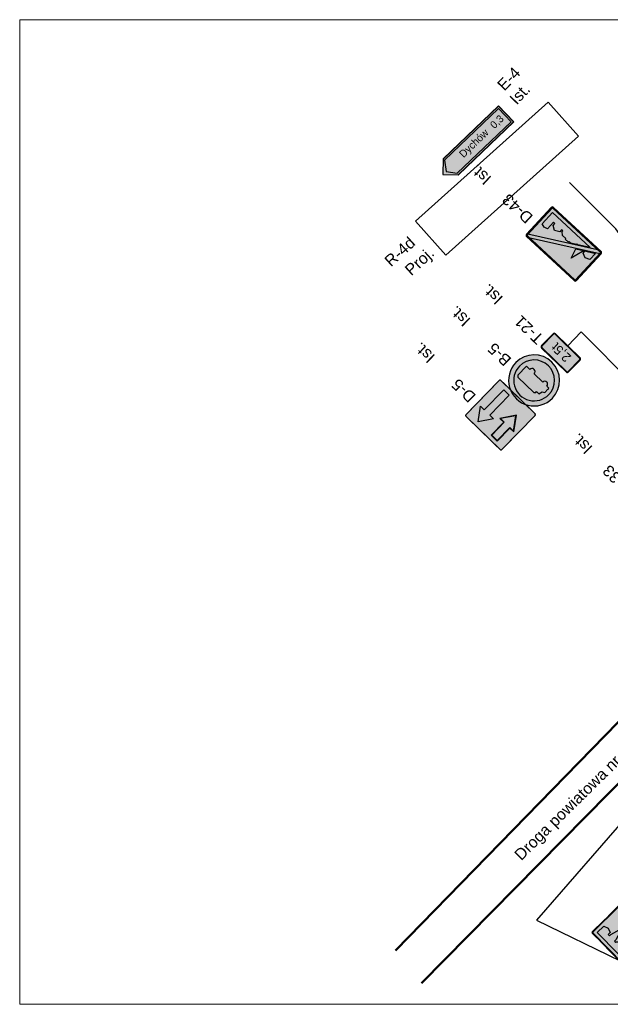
# Model space of a CAD drawing. Header units: millimetres. Extents: x -32728 to 3439, y -21222 to 1675.
# Tile 35 of 49: x 2559 to 2611, y 1479 to 1566. Entities that reach past the tile are written whole.
import ezdxf
from ezdxf import colors
from ezdxf.entities.mleader import LeaderData, LeaderLine
from ezdxf.enums import TextEntityAlignment as Align
from ezdxf.math import Vec2, Vec3

# ---------------------------------------------------------------- set-up
doc = ezdxf.new("R2010")
doc.units = ezdxf.units.MM
doc.linetypes.add('2', pattern=[1.5, 1, -0.5])
doc.layers.add('0  podklady', color=250, linetype='Continuous', lineweight=5, plot=False)
doc.layers.add('10 znaki pionowe istniejące', color=251, linetype='Continuous', lineweight=15)
doc.layers.add('10 znaki pionowe projektowane', color=1, linetype='Continuous', lineweight=15)
doc.layers.add('2 krawedz jezdni', color=7, linetype='2', lineweight=50, true_color=0x000000)
doc.layers.add('4 wymiary', color=7, linetype='Continuous', lineweight=15, true_color=0x000000)
for name, color, linetype, true_color in [('ZWTraffic_Grey_0_0_0', 7, 'Continuous', 0x000000), ('ZWTraffic_Grey_0_148_66', 7, 'Continuous', 0x5e5e5e), ('ZWTraffic_Grey_1', 7, 'Continuous', 0x4c4c4c), ('ZWTraffic_Grey_255_0_0', 7, 'Continuous', 0x4c4c4c), ('ZWTraffic_Grey_255_255_255', 7, 'Continuous', 0xffffff), ('ZWTraffic_Grey_5', 7, 'Continuous', 0x1d1d1d)]:
    doc.layers.add(name, color=color, linetype=linetype, true_color=true_color)
doc.styles.add('Drogowy', font='Drogowa.ttf')
doc.styles.add('plan', font='arial.ttf', dxfattribs={"height": 1})
doc.styles.get("Standard").update_dxf_attribs({"font": 'arial.ttf'})
picture_1 = doc.add_image_def('image29.png', size_in_pixel=(1907, 901))
picture_2 = doc.add_image_def('image108.png', size_in_pixel=(2967, 756))

# ---------------------------------------------------------------- blocks, each defined once
blk = doc.blocks.new('P_Opis_Pionowe')
for tag, p in [('Symbol', (0, 0)), ('Stan', (5, 0))]:
    blk.add_attdef(tag, p, '', height=1)
at = {"flags": 1}
for tag, p in [('Wielkość', (0, -1.2)), ('Odblaskowość', (0, -2.4)), ('Aktywny', (0, -3.6)), ('Ilość', (0, -4.8)), ('Dodatkowe', (0, -6)), ('Kilometraż', (0, -7.2)), ('NrDrogi', (0, -8.4))]:
    blk.add_attdef(tag, p, '', height=1, dxfattribs=at)
blk = doc.blocks.new('D-42_')
at = {"layer": 'ZWTraffic_Grey_0_0_0'}
h = blk.add_hatch(color=256, dxfattribs=at)
h.paths.add_polyline_path([(-590, 30), (-590, 670, -0.414214), (-570, 690), (570, 690, -0.414214), (590, 670), (590, 30, -0.414214), (570, 10), (-570, 10, -0.414214)])
h.paths.add_polyline_path([(-580, 30), (-580, 670, -0.414214), (-570, 680), (570, 680, -0.414214), (580, 670), (580, 30, -0.414214), (570, 20), (-570, 20, -0.414214)], flags=16)
h.paths.add_polyline_path([(-520, 80), (520, 80), (520, 352), (456, 368), (392, 352), (392, 192), (360, 192), (360, 240), (280, 288), (200, 240), (200, 192), (168, 192), (168, 208), (120, 256), (40, 256), (40, 272), (-40, 272), (-40, 256), (-120, 256), (-168, 208), (-168, 192), (-200, 192), (-200, 224), (-264, 448), (-328, 224), (-328, 192), (-360, 192), (-360, 240), (-440, 272), (-520, 240)], flags=0)
h = blk.add_hatch(color=256, dxfattribs=at)
h.dxf.hatch_style = 1
h.paths.add_polyline_path([(-520, 80), (520, 80), (520, 352), (456, 368), (392, 352), (392, 192), (360, 192), (360, 240), (280, 288), (200, 240), (200, 192), (168, 192), (168, 208), (120, 256), (40, 256), (40, 272), (-40, 272), (-40, 256), (-120, 256), (-168, 208), (-168, 192), (-200, 192), (-200, 224), (-264, 448), (-328, 224), (-328, 192), (-360, 192), (-360, 240), (-440, 272), (-520, 240)])
at = {"layer": 'ZWTraffic_Grey_255_255_255'}
h = blk.add_hatch(color=256, dxfattribs=at)
h.paths.add_polyline_path([(-600, 30), (-600, 670, -0.414214), (-570, 700), (570, 700, -0.414214), (600, 670), (600, 30, -0.414214), (570, 0), (-570, 0, -0.414214)])
h.paths.add_polyline_path([(-590, 30), (-590, 670, -0.414214), (-570, 690), (570, 690, -0.414214), (590, 670), (590, 30, -0.414214), (570, 10), (-570, 10, -0.414214)], flags=16)
h.paths.add_polyline_path([(-580, 30), (-580, 670, -0.414214), (-570, 680), (570, 680, -0.414214), (580, 670), (580, 30, -0.414214), (570, 20), (-570, 20, -0.414214)], flags=0)
h.paths.add_polyline_path([(-580, 30), (-580, 670, -0.414214), (-570, 680), (570, 680, -0.414214), (580, 670), (580, 30, -0.414214), (570, 20), (-570, 20, -0.414214)], flags=0)
h.paths.add_polyline_path([(-520, 80), (520, 80), (520, 352), (456, 368), (392, 352), (392, 192), (360, 192), (360, 240), (280, 288), (200, 240), (200, 192), (168, 192), (168, 208), (120, 256), (40, 256), (40, 272), (-40, 272), (-40, 256), (-120, 256), (-168, 208), (-168, 192), (-200, 192), (-200, 224), (-264, 448), (-328, 224), (-328, 192), (-360, 192), (-360, 240), (-440, 272), (-520, 240)], flags=0)
h.paths.add_polyline_path([(-520, 80), (520, 80), (520, 352), (456, 368), (392, 352), (392, 192), (360, 192), (360, 240), (280, 288), (200, 240), (200, 192), (168, 192), (168, 208), (120, 256), (40, 256), (40, 272), (-40, 272), (-40, 256), (-120, 256), (-168, 208), (-168, 192), (-200, 192), (-200, 224), (-264, 448), (-328, 224), (-328, 192), (-360, 192), (-360, 240), (-440, 272), (-520, 240)], flags=0)
h = blk.add_hatch(color=256, dxfattribs=at)
h.paths.add_polyline_path([(-580, 30), (-580, 670, -0.414214), (-570, 680), (570, 680, -0.414214), (580, 670), (580, 30, -0.414214), (570, 20), (-570, 20, -0.414214)])
h.paths.add_polyline_path([(-520, 80), (520, 80), (520, 352), (456, 368), (392, 352), (392, 192), (360, 192), (360, 240), (280, 288), (200, 240), (200, 192), (168, 192), (168, 208), (120, 256), (40, 256), (40, 272), (-40, 272), (-40, 256), (-120, 256), (-168, 208), (-168, 192), (-200, 192), (-200, 224), (-264, 448), (-328, 224), (-328, 192), (-360, 192), (-360, 240), (-440, 272), (-520, 240)], flags=16)
at = {"layer": 'ZWTraffic_Grey_0_0_0', "const_width": 2}
blk.add_lwpolyline([(-570, 700, 0.414214), (-600, 670), (-600, 30, 0.414214), (-570, 0), (570, 0, 0.414214), (600, 30), (600, 670, 0.414214), (570, 700)], format="xyb", close=True, dxfattribs=at)
at = {"layer": 'ZWTraffic_Grey_0_0_0'}
for points in [[(-590, 670), (-590, 30, 0.414214), (-570, 10), (570, 10, 0.414214), (590, 30), (590, 670, 0.414214), (570, 690), (-570, 690, 0.414214)], [(-580, 30, 0.414214), (-570, 20), (570, 20, 0.414214), (580, 30), (580, 670, 0.414214), (570, 680), (-570, 680, 0.414214), (-580, 670)]]:
    blk.add_lwpolyline(points, format="xyb", close=True, dxfattribs=at)
blk.add_lwpolyline([(-520, 80), (-520, 240), (-440, 272), (-360, 240), (-360, 192), (-328, 192), (-328, 224), (-264, 448), (-200, 224), (-200, 192), (-168, 192), (-168, 208), (-120, 256), (-40, 256), (-40, 272), (40, 272), (40, 256), (120, 256), (168, 208), (168, 192), (200, 192), (200, 240), (280, 288), (360, 240), (360, 192), (392, 192), (392, 352), (456, 368), (520, 352), (520, 80)], close=True, dxfattribs=at)
blk = doc.blocks.new('T-21_')
at = {"layer": 'ZWTraffic_Grey_0_0_0'}
h = blk.add_hatch(color=256, dxfattribs=at)
h.paths.add_polyline_path([(-332.5, 30), (-332.5, 320, -0.4142136), (-302.5, 350), (302.5, 350, -0.4142136), (332.5, 320), (332.5, 30, -0.4142136), (302.5, 0), (-302.5, 0, -0.4142136)])
h.paths.add_polyline_path([(-322.5, 30), (-322.5, 320, -0.4142136), (-302.5, 340), (302.5, 340, -0.4142136), (322.5, 320), (322.5, 30, -0.4142136), (302.5, 10), (-302.5, 10, -0.4142136)], flags=16)
at = {"layer": 'ZWTraffic_Grey_255_255_255'}
blk.add_hatch(color=256, dxfattribs=at).paths.add_polyline_path([(-322.5, 30), (-322.5, 320, -0.4142136), (-302.5, 340), (302.5, 340, -0.4142136), (322.5, 320), (322.5, 30, -0.4142136), (302.5, 10), (-302.5, 10, -0.4142136)])
at = {"layer": 'ZWTraffic_Grey_0_0_0'}
for points in [[(-302.5, 0), (302.5, 0, 0.4142136), (332.5, 30), (332.5, 320, 0.4142136), (302.5, 350), (-302.5, 350, 0.4142136), (-332.5, 320), (-332.5, 30, 0.4142136)], [(-302.5, 10), (302.5, 10, 0.4142136), (322.5, 30), (322.5, 320, 0.4142136), (302.5, 340), (-302.5, 340, 0.4142136), (-322.5, 320), (-322.5, 30, 0.4142136), (-302.5, 10)]]:
    blk.add_lwpolyline(points, format="xyb", close=True, dxfattribs=at)
at = {"layer": 'ZWTraffic_Grey_0_0_0', "style": 'Drogowy'}
blk.add_attdef('100m', text='', height=164, dxfattribs=at).set_placement((0, 84), align=Align.CENTER)
blk = doc.blocks.new('B-5_')
at = {"layer": 'ZWTraffic_Grey_0_0_0'}
h = blk.add_hatch(color=256, dxfattribs=at)
h.dxf.hatch_style = 1
h.paths.add_polyline_path([(-292, 444), (-292, 433), (-281, 433), (-281, 416), (-231, 416, 1), (-129, 416), (79, 416, 1), (191, 416), (270, 416), (270, 635), (248, 658), (-146, 658), (-169, 635), (-169, 612), (-226, 612), (-241, 545), (-281, 522), (-281, 444)])
h.paths.add_polyline_path([(-226, 545), (-219, 579), (-169, 579), (-169, 545)], flags=16)
at = {"layer": 'ZWTraffic_Grey_1'}
h = blk.add_hatch(color=256, dxfattribs=at)
h.dxf.hatch_style = 1
h.paths.add_polyline_path([(-450, 500, 1), (450, 500, 1)])
h.paths.add_polyline_path([(-360, 500, 1), (360, 500, 1)], flags=16)
h.paths.add_polyline_path([(-292, 433), (-292, 444), (-281, 444), (-281, 522), (-241, 545), (-226, 612), (-169, 612), (-169, 635), (-146, 658), (248, 658), (270, 635), (270, 416), (191, 416, -1), (79, 416), (-129, 416, -1), (-231, 416), (-281, 416), (-281, 433)], flags=0)
h.paths.add_polyline_path([(-226, 545), (-219, 579), (-169, 579), (-169, 545)], flags=0)
at = {"layer": 'ZWTraffic_Grey_255_255_255'}
h = blk.add_hatch(color=256, dxfattribs=at)
h.paths.add_polyline_path([(-360, 500, 1), (360, 500, 1)])
h.paths.add_polyline_path([(-292, 433), (-292, 444), (-281, 444), (-281, 522), (-241, 545), (-226, 612), (-169, 612), (-169, 635), (-146, 658), (248, 658), (270, 635), (270, 416), (191, 416, -1), (79, 416), (-129, 416, -1), (-231, 416), (-281, 416), (-281, 433)], flags=16)
h.paths.add_polyline_path([(-226, 545), (-219, 579), (-169, 579), (-169, 545)], flags=0)
at = {"layer": 'ZWTraffic_Grey_1'}
blk.add_lwpolyline([(450, 500, 1), (-450, 500, 1)], format="xyb", close=True, dxfattribs=at)
at = {"layer": 'ZWTraffic_Grey_255_255_255'}
for points in [[(360, 500, 1), (-360, 500, 1)], [(-292, 444), (-292, 433), (-281, 433), (-281, 416), (-231, 416, 1), (-129, 416), (79, 416, 1), (191, 416), (270, 416), (270, 635), (248, 658), (-146, 658), (-169, 635), (-169, 612), (-226, 612), (-241, 545), (-281, 522), (-281, 444)]]:
    blk.add_lwpolyline(points, format="xyb", close=True, dxfattribs=at)
blk = doc.blocks.new('D-5_')
at = {"layer": 'ZWTraffic_Grey_1'}
h = blk.add_hatch(color=256, dxfattribs=at)
h.dxf.hatch_style = 1
h.paths.add_polyline_path([(-360, 495), (-202, 270), (-45, 495), (-135, 495), (-135, 810), (-270, 810), (-270, 495)])
at = {"layer": 'ZWTraffic_Grey_255_255_255'}
h = blk.add_hatch(color=256, dxfattribs=at)
h.dxf.hatch_style = 1
h.paths.add_polyline_path([(-450, 30, 0.414214), (-420, 0), (0, 0), (420, 0, 0.414214), (450, 30), (450, 870, 0.414214), (420, 900), (-420, 900, 0.414214), (-450, 870)])
h.paths.add_polyline_path([(-441, 30, 0.414214), (-420, 9), (420, 9, 0.414214), (441, 30), (441, 870, 0.414214), (420, 891), (-420, 891, 0.414214), (-441, 870)], flags=16)
h.paths.add_polyline_path([(-390, 240), (-390, 795), (-240, 795), (-240, 613), (90, 613), (90, 878), (293, 878), (293, 22), (90, 22), (90, 422), (-240, 422), (-240, 240)], flags=0)
h.paths.add_polyline_path([(-382, 248), (-382, 788), (-247, 788), (-247, 613), (-247, 248)], flags=0)
h = blk.add_hatch(color=256, dxfattribs=at)
h.dxf.hatch_style = 1
edge = h.paths.add_edge_path()
edge.add_line((-369, 382), (242, 993))
edge = h.paths.add_edge_path()
edge.add_line((-242, 255), (369, 866))
h = blk.add_hatch(color=256, dxfattribs=at)
h.dxf.hatch_style = 1
h.paths.add_polyline_path([(-374, 502), (-202, 257), (-31, 502), (-128, 502), (-128, 818), (-202, 818), (-278, 818), (-278, 502)])
h.paths.add_polyline_path([(-360, 495), (-202, 270), (-45, 495), (-135, 495), (-135, 810), (-270, 810), (-270, 495)], flags=16)
h = blk.add_hatch(color=256, dxfattribs=at)
h.dxf.hatch_style = 1
h.paths.add_polyline_path([(45, 585), (202, 810), (360, 585), (270, 585), (270, 90), (135, 90), (135, 585)])
at = {"layer": 'ZWTraffic_Grey_5'}
h = blk.add_hatch(color=256, dxfattribs=at)
h.dxf.hatch_style = 1
h.paths.add_polyline_path([(-420, 9), (420, 9, 0.414214), (441, 30), (441, 870, 0.414214), (420, 891), (-420, 891, 0.414214), (-441, 870), (-441, 30, 0.414214)])
at = {"layer": 'ZWTraffic_Grey_255_255_255'}
blk.add_lwpolyline([(-420, 9), (420, 9, 0.414214), (441, 30), (441, 870, 0.414214), (420, 891), (-420, 891, 0.414214), (-441, 870), (-441, 30, 0.414214), (-420, 9)], format="xyb", close=True, dxfattribs=at)
for points in [[(-374, 502), (-202, 257), (-31, 502), (-128, 502), (-128, 818), (-202, 818), (-278, 818), (-278, 502)], [(-360, 495), (-202, 270), (-45, 495), (-135, 495), (-135, 810), (-270, 810), (-270, 495)], [(45, 585), (202, 810), (360, 585), (270, 585), (270, 90), (135, 90), (135, 585)]]:
    blk.add_lwpolyline(points, close=True, dxfattribs=at)
at = {"layer": 'ZWTraffic_Grey_5', "const_width": 3}
blk.add_lwpolyline([(-420, 0), (420, 0, 0.414214), (450, 30), (450, 870, 0.414214), (420, 900), (-420, 900, 0.414214), (-450, 870), (-450, 30, 0.414214)], format="xyb", close=True, dxfattribs=at)
blk = doc.blocks.new('D-43_')
at = {"layer": 'ZWTraffic_Grey_0_0_0'}
h = blk.add_hatch(color=256, dxfattribs=at)
h.dxf.hatch_style = 1
edge = h.paths.add_edge_path()
edge.add_line((-590, 670), (-590, 30))
edge.add_ellipse((-570, 30), major_axis=(20, 0), ratio=1, start_angle=180, end_angle=270)
edge.add_line((-570, 10), (570, 10))
edge.add_ellipse((570, 30), major_axis=(20, 0), ratio=1, start_angle=270, end_angle=360)
edge.add_line((590, 30), (590, 670))
edge.add_ellipse((570, 670), major_axis=(20, 0), ratio=1, start_angle=0, end_angle=90)
edge.add_line((570, 690), (-570, 690))
edge.add_ellipse((-570, 670), major_axis=(20, 0), ratio=1, start_angle=90, end_angle=180)
edge = h.paths.add_edge_path(flags=16)
edge.add_ellipse((-570, 30), major_axis=(10, 0), ratio=1, start_angle=180, end_angle=270)
edge.add_line((-570, 20), (570, 20))
edge.add_ellipse((570, 30), major_axis=(10, 0), ratio=1, start_angle=270, end_angle=360)
edge.add_line((580, 30), (580, 670))
edge.add_ellipse((570, 670), major_axis=(10, 0), ratio=1, start_angle=360, end_angle=450)
edge.add_line((570, 680), (-570, 680))
edge.add_ellipse((-570, 670), major_axis=(10, 0), ratio=1, start_angle=90, end_angle=180)
edge.add_line((-580, 670), (-580, 30))
h = blk.add_hatch(color=256, dxfattribs=at)
h.paths.add_polyline_path([(-520, 93), (-350, 192), (-360, 192), (-360, 240), (-440, 272), (-520, 240)])
h.paths.add_polyline_path([(-328, 205), (-214, 272), (-264, 448), (-328, 224)])
blk.add_hatch(color=256, dxfattribs=at).paths.add_polyline_path([(-383, 80), (520, 80), (520, 352), (456, 368), (392, 352), (392, 192), (360, 192), (360, 240), (280, 288), (200, 240), (200, 192), (168, 192), (168, 208), (120, 256), (40, 256), (40, 272), (-40, 272), (-40, 256), (-82, 256), (-168, 206), (-168, 192), (-191, 192)])
at = {"layer": 'ZWTraffic_Grey_1'}
h = blk.add_hatch(color=256, dxfattribs=at)
h.dxf.hatch_style = 1
h.paths.add_polyline_path([(-580, 46), (506, 680), (570, 680, -0.414214), (580, 670), (580, 654), (-506, 20), (-570, 20, -0.414214), (-580, 30)])
at = {"layer": 'ZWTraffic_Grey_255_255_255'}
h = blk.add_hatch(color=256, dxfattribs=at)
h.dxf.hatch_style = 1
edge = h.paths.add_edge_path()
edge.add_ellipse((-570, 670), major_axis=(30, 0), ratio=1, start_angle=90, end_angle=180)
edge.add_line((-600, 670), (-600, 30))
edge.add_ellipse((-570, 30), major_axis=(30, 0), ratio=1, start_angle=180, end_angle=270)
edge.add_line((-570, 0), (570, 0))
edge.add_ellipse((570, 30), major_axis=(30, 0), ratio=1, start_angle=270, end_angle=360)
edge.add_line((600, 30), (600, 670))
edge.add_ellipse((570, 670), major_axis=(30, 0), ratio=1, start_angle=0, end_angle=90)
edge.add_line((570, 700), (-570, 700))
edge = h.paths.add_edge_path(flags=16)
edge.add_line((-590, 670), (-590, 30))
edge.add_ellipse((-570, 30), major_axis=(20, 0), ratio=1, start_angle=180, end_angle=270)
edge.add_line((-570, 10), (570, 10))
edge.add_ellipse((570, 30), major_axis=(20, 0), ratio=1, start_angle=270, end_angle=360)
edge.add_line((590, 30), (590, 670))
edge.add_ellipse((570, 670), major_axis=(20, 0), ratio=1, start_angle=0, end_angle=90)
edge.add_line((570, 690), (-570, 690))
edge.add_ellipse((-570, 670), major_axis=(20, 0), ratio=1, start_angle=90, end_angle=180)
h = blk.add_hatch(color=256, dxfattribs=at)
h.dxf.hatch_style = 1
h.paths.add_polyline_path([(-580, 670), (-580, 46), (506, 680), (-570, 680, 0.414214)])
h.paths.add_polyline_path([(-520, 240), (-520, 93), (-350, 192), (-360, 192), (-360, 240), (-440, 272)], flags=16)
h.paths.add_polyline_path([(-328, 205), (-328, 224), (-264, 448), (-214, 272)], flags=16)
h = blk.add_hatch(color=256, dxfattribs=at)
h.dxf.hatch_style = 1
h.paths.add_polyline_path([(570, 20, 0.414214), (580, 30), (580, 654), (-506, 20)])
h.paths.add_polyline_path([(-383, 80), (-191, 192), (-168, 192), (-168, 206), (-82, 256), (-40, 256), (-40, 272), (40, 272), (40, 256), (120, 256), (168, 208), (168, 192), (200, 192), (200, 240), (280, 288), (360, 240), (360, 192), (392, 192), (392, 352), (456, 368), (520, 352), (520, 80)], flags=16)
at = {"layer": 'ZWTraffic_Grey_0_0_0'}
for points in [[(-570, 700, 0.414214), (-600, 670), (-600, 30, 0.414214), (-570, 0), (570, 0, 0.414214), (600, 30), (600, 670, 0.414214), (570, 700)], [(-590, 670), (-590, 30, 0.414214), (-570, 10), (570, 10, 0.414214), (590, 30), (590, 670, 0.414214), (570, 690), (-570, 690, 0.414214)], [(-580, 30, 0.414214), (-570, 20), (570, 20, 0.414214), (580, 30), (580, 670, 0.414214), (570, 680), (-570, 680, 0.414214), (-580, 670)]]:
    blk.add_lwpolyline(points, format="xyb", close=True, dxfattribs=at)
for points in [[(-168, 206), (-82, 256), (-40, 256), (-40, 272), (40, 272), (40, 256), (120, 256), (168, 208), (168, 192), (200, 192), (200, 240), (280, 288), (360, 240), (360, 192), (392, 192), (392, 352), (456, 368), (520, 352), (520, 80), (-383, 80), (-191, 192), (-168, 192)], [(-328, 205), (-328, 224), (-264, 448), (-214, 272)], [(-520, 93), (-520, 240), (-440, 272), (-360, 240), (-360, 192), (-350, 192)]]:
    blk.add_lwpolyline(points, close=True, dxfattribs=at)
at = {"layer": 'ZWTraffic_Grey_255_0_0'}
for p, q in [((-580, 46), (506, 680)), ((-506, 20), (580, 654))]:
    blk.add_line(p, q, dxfattribs=at)
blk = doc.blocks.new('E-4_82295_')
at = {"layer": 'ZWTraffic_Grey_0_148_66'}
h = blk.add_hatch(color=256, dxfattribs=at)
h.paths.add_polyline_path([(-578.048, 0), (774.356, 0), (774.356, 392.616), (-578.048, 392.616), (-774.356, 196.308)])
h.paths.add_polyline_path([(-578.048, 5), (769.356, 5), (769.356, 387.616), (-578.048, 387.616), (-769.356, 196.308)], flags=0)
blk.add_hatch(color=256, dxfattribs=at).paths.add_polyline_path([(-573.048, 35), (739.356, 35), (739.356, 357.616), (-573.048, 357.616), (-690.8328, 196.308)])
at = {"layer": 'ZWTraffic_Grey_255_255_255'}
h = blk.add_hatch(color=256, dxfattribs=at)
h.paths.add_polyline_path([(-578.048, 5), (769.356, 5), (769.356, 387.616), (-578.048, 387.616), (-769.356, 196.308)])
h.paths.add_polyline_path([(-573.048, 35), (739.356, 35), (739.356, 357.616), (-573.048, 357.616), (-690.8328, 196.308)], flags=0)
at = {"layer": 'ZWTraffic_Grey_0_148_66'}
for points in [[(-578.048, 0), (774.356, 0), (774.356, 392.616), (-578.048, 392.616), (-774.356, 196.308)], [(-573.048, 35), (739.356, 35), (739.356, 357.616), (-573.048, 357.616), (-690.8328, 196.308)]]:
    blk.add_lwpolyline(points, close=True, dxfattribs=at)
at = {"layer": 'ZWTraffic_Grey_255_255_255'}
blk.add_lwpolyline([(-578.048, 5), (769.356, 5), (769.356, 387.616), (-578.048, 387.616), (-769.356, 196.308)], close=True, dxfattribs=at)
at = {"layer": 'ZWTraffic_Grey_255_255_255', "char_height": 132, "attachment_point": 4, "style": 'Drogowy'}
for s, insert in [('{\\fDROGOWA;Dychów}', (-310.048, 196.308)), ('{\\fDROGOWA;0,3}', (436.544, 196.308))]:
    blk.add_mtext(s, dxfattribs=dict(at, insert=insert))

msp = doc.modelspace()

# ---------------------------------------------------------------- linework, layer by layer
at = {"layer": '2 krawedz jezdni', "color": 0, "linetype": 'ByBlock'}
for points in [[(2624.068, 1516.767), (2591.738, 1483.662)], [(2627.084, 1514.284), (2594.044, 1480.804)]]:
    msp.add_lwpolyline(points, dxfattribs=at)

# ---------------------------------------------------------------- block references
at = {"layer": '10 znaki pionowe istniejące'}
ref = msp.add_blockref('P_Opis_Pionowe', (2601.349, 1559.294), dxfattribs=dict(at, rotation=46.46880071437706))
ref.add_attrib('Symbol', 'E-4', (2601.349, 1559.294), dxfattribs={"layer": '0', "height": 1, "rotation": 46.4688})
ref.add_attrib('Stan', 'Ist.', (2602.422, 1558.067), dxfattribs={"layer": '0', "height": 1, "rotation": 46.4688})
at = {"layer": '10 znaki pionowe istniejące', "xscale": 0.005, "yscale": 0.005, "zscale": 0.005}
for name, p, rotation in [('E-4_82295_', (2599.385, 1553.957), 43.77472649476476), ('D-43_', (2607.776, 1547.163), 137.1586858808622), ('B-5_', (2605.709, 1535.663), 135.8363753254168), ('D-5_', (2602.574, 1532.435), 135.8363753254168), ('D-42_', (2611.068, 1483.122), 314.5046597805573)]:
    msp.add_blockref(name, p, dxfattribs=dict(at, rotation=rotation))
at = {"layer": '10 znaki pionowe istniejące'}
for p, rotation, values in [((2603.947, 1548.327), 137.1586858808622, {'Symbol': 'D-43', 'Stan': 'Ist.'}), ((2604.888, 1537.681), 135.8363753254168, {'Symbol': 'T-21', 'Stan': 'Ist.'}), ((2602.031, 1535.751), 135.8363753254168, {'Symbol': 'B-5', 'Stan': 'Ist.'}), ((2598.907, 1532.535), 135.8363753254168, {'Symbol': 'D-5', 'Stan': 'Ist.'}), ((2612.685, 1524.401), 134.3195595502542, {'Symbol': 'B-33', 'Stan': 'Ist.'})]:
    msp.add_blockref('P_Opis_Pionowe', p, dxfattribs=dict(at, rotation=rotation)).add_auto_attribs(values)
at = {"layer": '10 znaki pionowe istniejące', "xscale": 0.005, "yscale": 0.005, "zscale": 0.005, "rotation": 135.8363753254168}
msp.add_blockref('T-21_', (2606.928, 1536.919), dxfattribs=at).add_auto_attribs({'100m': '2,5t'})
at = {"layer": '10 znaki pionowe projektowane'}
ref = msp.add_blockref('P_Opis_Pionowe', (2591.345, 1543.817), dxfattribs=dict(at, rotation=42.27219290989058))
ref.add_attrib('Symbol', 'R-4d', (2591.345, 1543.817), dxfattribs={"layer": '0', "height": 1, "rotation": 12282.27219})
ref.add_attrib('Stan', 'Proj.', (2593.136, 1543.03), dxfattribs={"layer": '0', "height": 1, "rotation": 12282.27219})

# ---------------------------------------------------------------- texts
at = {"layer": '4 wymiary', "insert": (2602.124, 1492.245), "char_height": 1, "width": 16.73043, "attachment_point": 1, "rotation": 44.55688, "style": 'plan'}
msp.add_mtext('Droga powiatowa nr 1147F', dxfattribs=at)

# ---------------------------------------------------------------- pictures from other files: only their frames are drawn
at = {"layer": '0  podklady'}
image = msp.add_image(picture_1, insert=(2558.628, 1478.937), size_in_units=(183.484, 86.691), dxfattribs=at)
image.dxf.flags = 7
at = {"layer": '10 znaki pionowe projektowane'}
image = msp.add_image(picture_2, insert=(2596.189, 1544.907), size_in_units=(15.698, 4), rotation=41.87787, dxfattribs=at)
image.dxf.flags = 7

# ---------------------------------------------------------------- leaders
at = {"layer": '10 znaki pionowe istniejące'}
ml = msp.add_multileader_mtext('Standard', dxfattribs=at)
ml.set_content('', color=256)
ml.set_leader_properties()
ml.build(insert=Vec2(0, 0))
ml.multileader.update_dxf_attribs({"has_dogleg": 0, "arrow_head_size": 2})
ctx = ml.context
ctx.base_point, ctx.arrow_head_size, ctx.plane_origin = Vec3(2603.074, 1551.292), 2, Vec3(0, 316.759)
ctx.text_align_type = 2
notes = []
notes.append((ctx, [(0, (1, 1, 0), (2615.074, 1551.292), (-1, 0), 8, [(0, [(2628.551, 1522.336), (2611.182, 1547.209)], 256, [])])]))
ctx.mtext.insert, ctx.mtext.alignment, ctx.mtext.flow_direction = Vec3(2605.074, 1553.292), 3, 5
ml = msp.add_multileader_mtext('Standard', dxfattribs=at)
ml.set_content('', color=256)
ml.set_leader_properties()
ml.build(insert=Vec2(0, 0))
ml.multileader.update_dxf_attribs({"has_dogleg": 0, "arrow_head_size": 2})
ctx = ml.context
ctx.base_point, ctx.arrow_head_size, ctx.plane_origin = Vec3(2602.928, 1536.919), 2, Vec3(0, 316.759)
ctx.text_align_type = 2
notes.append((ctx, [(0, (1, 1, 0), (2614.928, 1536.919), (-1, 0), 8, [(0, [(2626.071, 1519.999), (2608.113, 1538.138)], 256, [])])]))
ctx.mtext.insert, ctx.mtext.alignment, ctx.mtext.flow_direction = Vec3(2604.928, 1538.919), 3, 5
ml = msp.add_multileader_mtext('Standard', dxfattribs=at)
ml.set_content('', color=256)
ml.set_leader_properties()
ml.build(insert=Vec2(0, 0))
ml.multileader.update_dxf_attribs({"has_dogleg": 0, "arrow_head_size": 2})
ctx = ml.context
ctx.base_point, ctx.arrow_head_size, ctx.plane_origin = Vec3(2611.559, 1482.765), 2, Vec3(0, 316.759)
notes.append((ctx, [(0, (1, 1, 0), (2603.559, 1482.765), (1, 0), 8, [(0, [(2627.691, 1513.379), (2604.178, 1486.354)], 256, [])])]))
ctx.mtext.insert, ctx.mtext.flow_direction = Vec3(2613.559, 1484.765), 5
for ctx, leaders in notes:
    for number, flags, end, landing, length, lines in leaders:
        leader = LeaderData()
        leader.index, (leader.has_last_leader_line, leader.has_dogleg_vector, leader.attachment_direction) = number, flags
        leader.last_leader_point, leader.dogleg_vector, leader.dogleg_length = Vec3(end), Vec3(landing), length
        for number, points, colour, breaks in lines:
            line = LeaderLine()
            line.index, line.vertices, line.color, line.breaks = number, Vec3.list(points), colors.encode_raw_color(colour), breaks
            leader.lines.append(line)
        ctx.leaders.append(leader)

doc.saveas('drawing.dxf')
